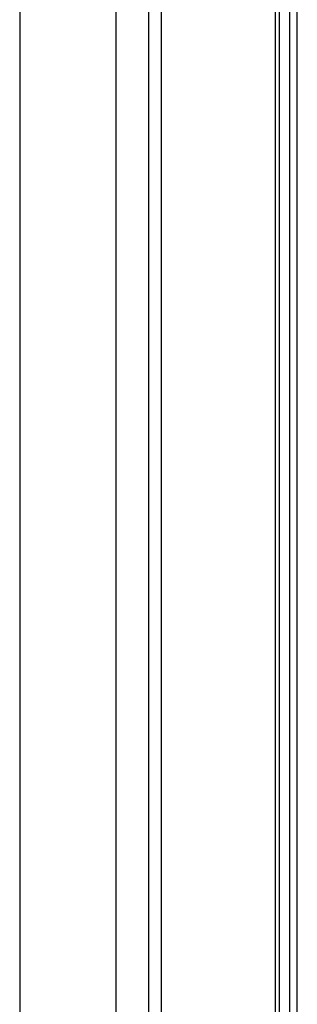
# Model space of a CAD drawing. Header units: millimetres. Extents: x 4904.09 to 4905.21, y 4759.5 to 4761.8.
# Tile 24 of 54: x 4904.8175 to 4904.8494, y 4760.2053 to 4760.3184. Entities that reach past the tile are written whole.
import ezdxf

# ---------------------------------------------------------------- set-up
doc = ezdxf.new("R2010")
doc.units = ezdxf.units.MM
doc.layers.add('SANINDUSA', color=3, linetype='Continuous')

msp = doc.modelspace()

# ---------------------------------------------------------------- linework, layer by layer
at = {"layer": 'SANINDUSA'}
for p, q in [((4904.81748, 4761.63927), (4904.81748, 4759.73327)), ((4904.82851, 4761.63927), (4904.82851, 4759.73327)), ((4904.83229, 4761.63927), (4904.83229, 4759.73327)), ((4904.83372, 4761.63927), (4904.83372, 4759.73327)), ((4904.84681, 4761.63798), (4904.84681, 4759.73455)), ((4904.84731, 4759.73464), (4904.84731, 4761.6379)), ((4904.84848, 4761.63727), (4904.84848, 4759.73464)), ((4904.84937, 4759.73464), (4904.84937, 4761.63727))]:
    msp.add_line(p, q, dxfattribs=at)

doc.saveas('drawing.dxf')
